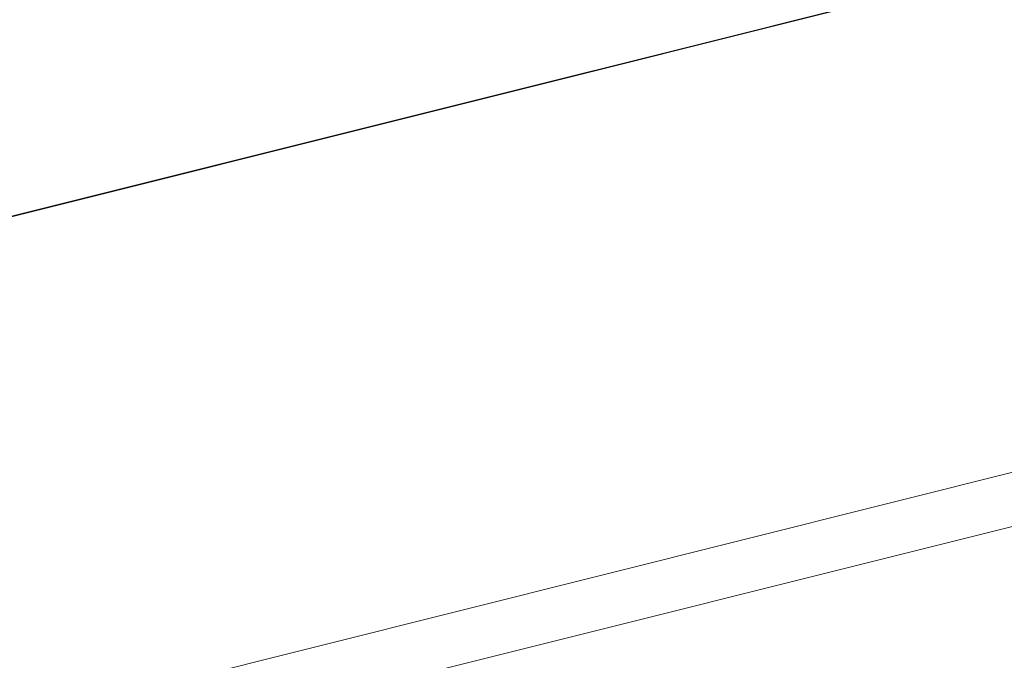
# Model space of a CAD drawing. Header units: millimetres. Extents: x 7522813 to 7573737, y -9734 to 10800.
# Tile 20 of 71: x 7531713 to 7533120, y 2271 to 3187. Entities that reach past the tile are written whole.
import ezdxf

# ---------------------------------------------------------------- set-up
doc = ezdxf.new("R2010")
doc.units = ezdxf.units.MM
doc.header["$MEASUREMENT"] = 0
doc.layers.add('Nowe_260-A Balustrady', color=7, linetype='Continuous')
doc.layers.add('Nowe_280-A Dachy Powłoki', color=7, linetype='Continuous')
doc.layers.add('Nowe_260-A Balustrady_Nr_pióra__11', color=7, linetype='Continuous', lineweight=13)
doc.layers.add('Nowe_280-A Dachy Powłoki_Nr_pióra__61', color=7, linetype='Continuous', lineweight=13, true_color=0x6a6a6a)

# ---------------------------------------------------------------- blocks, each defined once
blk = doc.blocks.new('ElemPrzekroju_10', base_point=(6982742.1, 0))
at = {"layer": 'Nowe_260-A Balustrady_Nr_pióra__11', "color": 7, "linetype": 'Continuous', "lineweight": 13}
blk.add_line((7524874.6, 472.5), (7545705.1, 5688.5), dxfattribs=at)
blk = doc.blocks.new('ElemPrzekroju_19', base_point=(6982742.1, 0))
at = {"layer": 'Nowe_260-A Balustrady_Nr_pióra__11', "color": 7, "linetype": 'Continuous', "lineweight": 13}
for p, q in [((7525053.4, 1241.4), (7545552.1, 6373.3)), ((7525053.6, 1240.7), (7545555.4, 6373.3))]:
    blk.add_line(p, q, dxfattribs=at)
blk = doc.blocks.new('ElemPrzekroju_26', base_point=(6982742.1, 0))
at = {"layer": 'Nowe_260-A Balustrady_Nr_pióra__11', "color": 7, "linetype": 'Continuous', "lineweight": 13}
blk.add_line((7532533.9, 3114.2), (7525053.1, 1242.4), dxfattribs=at)
blk = doc.blocks.new('ElemPrzekroju_77', base_point=(6982742.1, 0))
at = {"layer": 'Nowe_280-A Dachy Powłoki_Nr_pióra__61', "color": 251, "linetype": 'Continuous', "lineweight": 13, "true_color": 0x6a6a6a}
blk.add_line((7525090.8, 452.4), (7545724.4, 5610.8), dxfattribs=at)

msp = doc.modelspace()

# ---------------------------------------------------------------- block references
at = {"layer": 'Nowe_260-A Balustrady', "lineweight": 0}
for name in ['ElemPrzekroju_19', 'ElemPrzekroju_26', 'ElemPrzekroju_10']:
    msp.add_blockref(name, (6982742.1, 0), dxfattribs=at)
at = {"layer": 'Nowe_280-A Dachy Powłoki', "lineweight": 0}
msp.add_blockref('ElemPrzekroju_77', (6982742.1, 0), dxfattribs=at)

doc.saveas('drawing.dxf')
